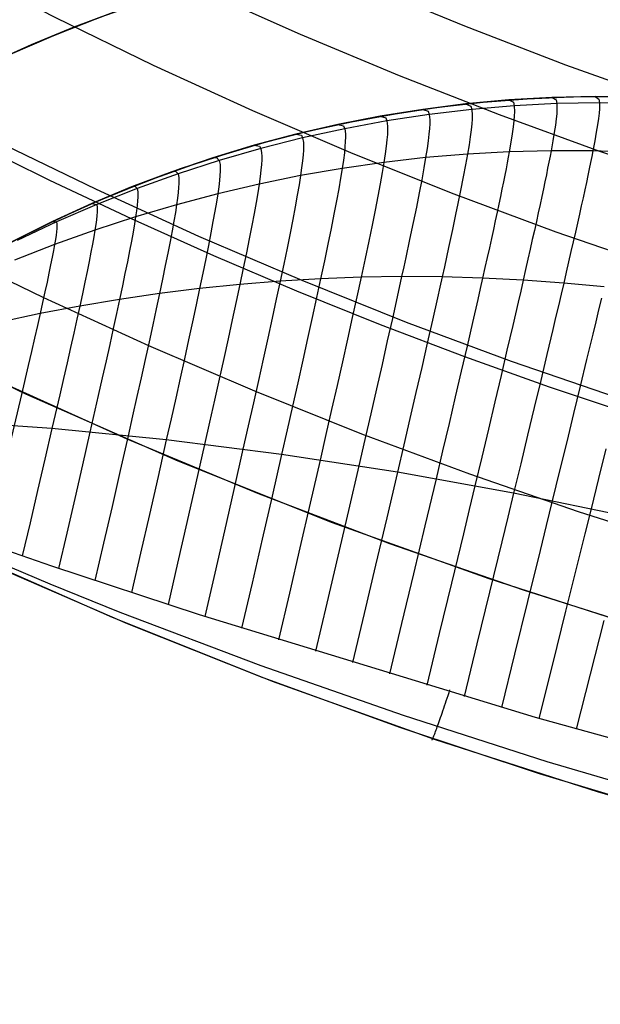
# Model space of a CAD drawing. Header units: millimetres. Extents: x -118 to 118, y -118 to 118.
# Tile 13 of 68: x -48 to -34, y -117 to -94. Entities that reach past the tile are written whole.
import ezdxf

# ---------------------------------------------------------------- set-up
doc = ezdxf.new("R2010")
doc.units = ezdxf.units.MM
doc.header["$MEASUREMENT"] = 0
doc.layers.add('Predefinito', color=5, linetype='Continuous')

msp = doc.modelspace()

# ---------------------------------------------------------------- linework, layer by layer
at = {"layer": 'Predefinito'}
for points in [[(-59.718, -90.455), (-57.477, -91.897), (-55.204, -93.284), (-52.899, -94.616), (-50.563, -95.894), (-48.199, -97.114), (-45.811, -98.276), (-43.4, -99.377), (-40.966, -100.42), (-38.508, -101.403), (-36.033, -102.324), (-33.541, -103.182)], [(-33.679, -92.085), (-34.676, -92.095), (-35.675, -92.135), (-36.675, -92.204), (-37.673, -92.302), (-38.67, -92.43), (-39.664, -92.588), (-40.653, -92.774), (-41.636, -92.99), (-42.612, -93.235), (-43.579, -93.507), (-44.537, -93.808), (-45.483, -94.137), (-46.418, -94.492), (-47.34, -94.873), (-48.247, -95.28), (-49.139, -95.711), (-50.015, -96.167), (-50.873, -96.645), (-51.714, -97.145), (-52.536, -97.667), (-53.338, -98.209), (-54.12, -98.77), (-54.881, -99.349)], [(-54.881, -99.349), (-53.947, -98.643), (-52.989, -97.969), (-52.008, -97.328), (-51.006, -96.722), (-49.984, -96.15), (-48.942, -95.613), (-47.883, -95.113), (-46.807, -94.649), (-45.716, -94.222), (-44.611, -93.833), (-43.494, -93.482), (-42.365, -93.17), (-41.226, -92.896), (-40.078, -92.662), (-38.923, -92.467), (-37.762, -92.312), (-36.596, -92.197), (-35.427, -92.122), (-34.256, -92.087), (-33.085, -92.093)], [(-61.213, -95.578), (-57.877, -97.634), (-54.473, -99.574), (-51.004, -101.395), (-47.473, -103.095), (-43.887, -104.672), (-40.248, -106.124), (-36.561, -107.45), (-32.83, -108.648), (-29.06, -109.717), (-25.256, -110.654), (-21.422, -111.46), (-17.562, -112.133), (-13.681, -112.672), (-9.784, -113.078), (-5.875, -113.348), (-1.959, -113.483), (1.959, -113.483)], [(-52.882, -102.871), (-52.2, -102.332), (-51.499, -101.809), (-50.779, -101.303), (-50.04, -100.816), (-49.282, -100.349), (-48.508, -99.902), (-47.716, -99.476), (-46.909, -99.072), (-46.088, -98.692), (-45.253, -98.335), (-44.405, -98.002), (-43.545, -97.695), (-42.675, -97.413), (-41.795, -97.157), (-40.907, -96.928), (-40.013, -96.727), (-39.112, -96.552), (-38.207, -96.405), (-37.299, -96.286), (-36.389, -96.194), (-35.478, -96.13), (-34.568, -96.094), (-33.66, -96.085)], [(-33.046, -96.095), (-34.06, -96.086), (-35.078, -96.111), (-36.093, -96.17), (-37.106, -96.264), (-38.114, -96.391), (-39.117, -96.553), (-40.115, -96.748), (-41.105, -96.977), (-42.087, -97.239), (-43.06, -97.534), (-44.022, -97.862), (-44.973, -98.221), (-45.91, -98.613), (-46.835, -99.036), (-47.744, -99.49), (-48.638, -99.975), (-49.514, -100.489), (-50.373, -101.032), (-51.213, -101.605), (-52.034, -102.205), (-52.833, -102.832), (-52.882, -102.871)], [(-52.882, -102.871), (-52.061, -102.225), (-51.219, -101.608), (-50.356, -101.021), (-49.473, -100.463), (-48.571, -99.937), (-47.651, -99.442), (-46.715, -98.979), (-45.764, -98.549), (-44.798, -98.153), (-43.819, -97.789), (-42.828, -97.46), (-41.826, -97.166), (-40.814, -96.906), (-39.795, -96.682), (-38.768, -96.493), (-37.735, -96.339), (-36.697, -96.222), (-35.656, -96.14), (-34.613, -96.095), (-33.569, -96.086)], [(-59.917, -101.075), (-56.393, -103.083), (-52.801, -104.968), (-49.146, -106.728), (-45.433, -108.361), (-41.666, -109.864), (-37.849, -111.237), (-33.987, -112.477), (-30.085, -113.583), (-26.146, -114.554), (-22.177, -115.388), (-18.181, -116.085), (-14.163, -116.643), (-10.129, -117.063), (-6.082, -117.342), (-2.028, -117.482), (2.028, -117.482)]]:
    msp.add_lwpolyline(points, dxfattribs=at)
at = {"layer": 'Predefinito', "extrusion": (0.80782, -0.584415, 0.076724)}
msp.add_lwpolyline([(-102.245, -145.165), (-102.21, -145.074), (-102.172, -144.983), (-102.132, -144.893), (-102.089, -144.803), (-102.044, -144.714), (-101.997, -144.626), (-101.948, -144.538), (-101.896, -144.452), (-101.842, -144.367), (-101.786, -144.283), (-101.728, -144.2), (-101.667, -144.119), (-101.605, -144.039), (-101.541, -143.961), (-101.475, -143.884), (-101.407, -143.809), (-101.337, -143.735), (-101.265, -143.663), (-101.192, -143.593), (-101.117, -143.525), (-101.04, -143.459), (-100.962, -143.395), (-100.883, -143.333), (-100.802, -143.273), (-100.721, -143.216), (-100.638, -143.16), (-100.554, -143.107), (-100.469, -143.055), (-100.383, -143.006), (-100.296, -142.96), (-100.209, -142.915), (-100.121, -142.873), (-100.032, -142.833), (-99.942, -142.795), (-99.85, -142.759), (-99.758, -142.725), (-99.664, -142.693), (-99.569, -142.663), (-99.473, -142.636), (-99.376, -142.611), (-99.279, -142.588), (-99.18, -142.567), (-99.081, -142.549), (-98.982, -142.533), (-98.882, -142.52), (-98.781, -142.509), (-98.681, -142.5), (-98.58, -142.494), (-98.478, -142.491), (-98.377, -142.49), (-98.276, -142.492), (-98.175, -142.496), (-98.075, -142.502), (-97.974, -142.511), (-97.874, -142.523), (-97.775, -142.536), (-97.676, -142.553), (-97.578, -142.571), (-97.481, -142.592), (-97.384, -142.616), (-97.289, -142.641), (-97.194, -142.669), (-97.1, -142.699), (-97.008, -142.731)], dxfattribs=at)
at = {"layer": 'Predefinito', "extrusion": (0.913314, -0.398903, -0.082062)}
msp.add_lwpolyline([(-117.5, -135.503), (-117.499, -135.446), (-117.498, -135.388), (-117.495, -135.33), (-117.491, -135.272), (-117.486, -135.213), (-117.48, -135.155), (-117.472, -135.097), (-117.464, -135.039), (-117.454, -134.981), (-117.443, -134.923), (-117.431, -134.866), (-117.418, -134.808), (-117.404, -134.751), (-117.389, -134.694), (-117.372, -134.637), (-117.355, -134.581), (-117.336, -134.525), (-117.316, -134.469), (-117.295, -134.414), (-117.273, -134.359), (-117.25, -134.305), (-117.226, -134.251), (-117.201, -134.198), (-117.175, -134.145), (-117.148, -134.093), (-117.12, -134.042), (-117.091, -133.991), (-117.061, -133.941), (-117.03, -133.892), (-116.999, -133.843), (-116.966, -133.795), (-116.933, -133.748)], dxfattribs=at)
at = {"layer": 'Predefinito', "extrusion": (0.919975, -0.385287, -0.07211)}
msp.add_lwpolyline([(-117.5, -135.742), (-117.499, -135.677), (-117.497, -135.613), (-117.494, -135.548), (-117.489, -135.482), (-117.482, -135.417), (-117.475, -135.352), (-117.465, -135.287), (-117.455, -135.222), (-117.442, -135.157), (-117.429, -135.092), (-117.414, -135.027), (-117.397, -134.963), (-117.379, -134.899), (-117.36, -134.835), (-117.339, -134.772), (-117.317, -134.709), (-117.293, -134.647), (-117.268, -134.585), (-117.242, -134.524), (-117.214, -134.464), (-117.185, -134.404), (-117.155, -134.345), (-117.123, -134.287), (-117.091, -134.229), (-117.057, -134.172), (-117.022, -134.117), (-116.985, -134.062), (-116.948, -134.008), (-116.91, -133.955), (-116.87, -133.903), (-116.83, -133.852), (-116.789, -133.803)], dxfattribs=at)
at = {"layer": 'Predefinito', "extrusion": (0.932404, -0.357584, -0.052502)}
msp.add_lwpolyline([(-117.5, -136.125), (-117.499, -136.05), (-117.496, -135.975), (-117.491, -135.899), (-117.485, -135.823), (-117.476, -135.747), (-117.465, -135.671), (-117.453, -135.595), (-117.438, -135.519), (-117.422, -135.444), (-117.403, -135.368), (-117.382, -135.293), (-117.36, -135.219), (-117.335, -135.145), (-117.309, -135.071), (-117.28, -134.998), (-117.25, -134.926), (-117.218, -134.855), (-117.184, -134.785), (-117.148, -134.715), (-117.111, -134.647), (-117.071, -134.58), (-117.03, -134.514), (-116.988, -134.449), (-116.944, -134.385), (-116.898, -134.323), (-116.851, -134.262), (-116.803, -134.202), (-116.753, -134.144), (-116.702, -134.088), (-116.65, -134.033), (-116.596, -133.979), (-116.542, -133.927)], dxfattribs=at)
at = {"layer": 'Predefinito', "extrusion": (0.953558, -0.300559, -0.019786)}
msp.add_lwpolyline([(-117.5, -136.533), (-117.499, -136.447), (-117.495, -136.361), (-117.489, -136.274), (-117.48, -136.187), (-117.468, -136.1), (-117.454, -136.012), (-117.438, -135.925), (-117.418, -135.838), (-117.396, -135.751), (-117.372, -135.665), (-117.344, -135.579), (-117.314, -135.494), (-117.282, -135.41), (-117.246, -135.326), (-117.209, -135.244), (-117.168, -135.162), (-117.126, -135.082), (-117.081, -135.004), (-117.033, -134.927), (-116.984, -134.851), (-116.932, -134.777), (-116.878, -134.705), (-116.822, -134.634), (-116.765, -134.566), (-116.705, -134.499), (-116.644, -134.435), (-116.581, -134.373), (-116.517, -134.313), (-116.451, -134.255), (-116.384, -134.199), (-116.316, -134.146), (-116.247, -134.095)], dxfattribs=at)
at = {"layer": 'Predefinito'}
for points in [[(-32.357, -96.197, -145.003), (-34.745, -95.347, -145.007), (-37.123, -94.434, -145.012), (-39.446, -93.475, -145.016), (-41.735, -92.463, -145.02), (-44.009, -91.392, -145.024), (-46.256, -90.265, -145.027), (-48.579, -89.028, -145.03), (-50.87, -87.733, -145.032), (-53.127, -86.381, -145.033), (-55.9, -84.61, -145.034), (-57.54, -83.504, -145.034), (-59.729, -81.956, -145.033)], [(-31.568, -98.185, -141.391), (-33.948, -97.384, -141.392), (-36.313, -96.523, -141.393), (-38.663, -95.604, -141.394), (-40.996, -94.626, -141.394), (-43.31, -93.589, -141.394), (-45.603, -92.494, -141.394), (-47.876, -91.34, -141.394), (-50.125, -90.129, -141.393), (-52.349, -88.86, -141.393), (-54.545, -87.535, -141.392), (-56.71, -86.153, -141.391), (-58.842, -84.717, -141.39)], [(-60.087, -86.321, -143.68), (-57.946, -87.771, -143.68), (-55.773, -89.168, -143.68), (-53.569, -90.513, -143.68), (-51.335, -91.804, -143.68), (-49.072, -93.041, -143.68), (-46.783, -94.222, -143.68), (-44.468, -95.348, -143.68), (-42.128, -96.416, -143.68), (-39.766, -97.428, -143.679), (-37.383, -98.381, -143.679), (-34.979, -99.275, -143.679), (-32.558, -100.109, -143.679)], [(-59.873, -90.689, -153.68), (-58.079, -91.848, -153.68), (-56.265, -92.973, -153.68), (-54.43, -94.063, -153.68), (-52.576, -95.116, -153.68), (-50.703, -96.134, -153.68), (-48.813, -97.115, -153.68), (-46.905, -98.06, -153.68), (-44.981, -98.967, -153.68), (-43.042, -99.836, -153.679), (-41.088, -100.667, -153.679), (-39.119, -101.46, -153.679), (-37.137, -102.213, -153.679), (-35.143, -102.928, -153.679), (-33.137, -103.602, -153.679)], [(-33.778, -92.085, -100), (-34.766, -92.098, -100), (-35.753, -92.139, -100), (-36.738, -92.209, -100), (-37.721, -92.308, -100), (-38.701, -92.435, -100), (-39.677, -92.59, -100), (-40.647, -92.773, -100), (-41.613, -92.985, -100), (-42.573, -93.224, -100), (-43.525, -93.492, -100), (-44.469, -93.786, -100), (-45.404, -94.108, -100), (-46.33, -94.457, -100), (-47.245, -94.832, -100), (-48.149, -95.234, -100), (-49.04, -95.662, -100), (-49.918, -96.115, -100), (-50.783, -96.593, -100), (-51.634, -97.097, -100), (-52.47, -97.624, -100), (-53.29, -98.176, -99.999), (-54.094, -98.751, -99.999), (-54.881, -99.349, -99.999)], [(-59.001, -94.293, -161), (-56.671, -95.715, -161), (-54.309, -97.08, -161), (-51.917, -98.388, -161), (-49.497, -99.638, -161), (-47.05, -100.828, -161), (-44.577, -101.958, -161), (-42.08, -103.028, -161), (-39.559, -104.037, -161), (-37.018, -104.983, -161), (-34.457, -105.866, -161), (-31.878, -106.685, -161)], [(-32.955, -96.249, -108.2), (-33.954, -96.235, -108.179), (-34.958, -96.255, -108.155), (-35.961, -96.308, -108.128), (-36.963, -96.393, -108.099), (-37.963, -96.512, -108.066), (-38.961, -96.664, -108.031), (-39.955, -96.848, -107.993), (-40.945, -97.065, -107.952), (-41.929, -97.314, -107.908), (-42.907, -97.596, -107.862), (-43.878, -97.91, -107.812), (-44.841, -98.256, -107.76), (-45.795, -98.633, -107.705), (-46.738, -99.041, -107.647), (-47.671, -99.48, -107.587)], [(-37.106, -96.264, -100), (-36.987, -96.314, -106.075), (-36.963, -96.393, -108.099), (-36.953, -96.528, -110.121), (-36.956, -96.621, -111.129), (-36.964, -96.735, -112.133), (-36.978, -96.872, -113.133), (-36.999, -97.035, -114.128), (-37.027, -97.225, -115.116), (-37.064, -97.445, -116.097), (-37.109, -97.698, -117.069), (-37.163, -97.983, -118.031), (-37.225, -98.3, -118.981), (-37.296, -98.647, -119.918), (-37.334, -98.832, -120.381), (-37.375, -99.025, -120.841), (-37.417, -99.226, -121.296), (-37.462, -99.434, -121.747), (-37.508, -99.649, -122.194), (-37.557, -99.872, -122.636), (-37.607, -100.102, -123.073), (-37.66, -100.339, -123.505), (-37.714, -100.583, -123.933), (-37.77, -100.834, -124.355), (-37.887, -101.357, -125.184), (-38.012, -101.904, -125.994), (-38.142, -102.473, -126.784), (-38.278, -103.064, -127.556), (-38.419, -103.673, -128.311), (-38.564, -104.3, -129.047), (-38.714, -104.942, -129.767), (-38.966, -106.021, -130.911), (-39.227, -107.132, -132.015), (-39.495, -108.27, -133.081), (-39.77, -109.431, -134.113)], [(-36.093, -96.17, -100), (-35.982, -96.225, -106.097), (-35.961, -96.308, -108.128), (-35.955, -96.446, -110.158), (-35.96, -96.543, -111.169), (-35.97, -96.66, -112.177), (-35.986, -96.801, -113.181), (-36.009, -96.968, -114.179), (-36.04, -97.164, -115.17), (-36.08, -97.391, -116.154), (-36.103, -97.517, -116.642), (-36.128, -97.651, -117.128), (-36.156, -97.793, -117.612), (-36.185, -97.944, -118.092), (-36.217, -98.103, -118.57), (-36.251, -98.27, -119.045), (-36.287, -98.444, -119.516), (-36.326, -98.627, -119.984), (-36.366, -98.818, -120.447), (-36.408, -99.016, -120.907), (-36.453, -99.222, -121.363), (-36.5, -99.436, -121.814), (-36.548, -99.657, -122.261), (-36.599, -99.886, -122.704), (-36.652, -100.122, -123.141), (-36.706, -100.366, -123.573), (-36.763, -100.617, -124), (-36.822, -100.876, -124.422), (-36.944, -101.412, -125.25), (-37.073, -101.974, -126.057), (-37.209, -102.56, -126.846), (-37.35, -103.167, -127.615), (-37.497, -103.793, -128.366), (-37.648, -104.437, -129.099), (-37.803, -105.097, -129.815), (-38.065, -106.203, -130.949), (-38.335, -107.341, -132.041), (-38.613, -108.508, -133.094), (-38.897, -109.698, -134.113)], [(-35.078, -96.111, -100), (-34.975, -96.17, -106.117), (-34.958, -96.255, -108.155), (-34.956, -96.398, -110.191), (-34.962, -96.497, -111.206), (-34.974, -96.617, -112.217), (-34.993, -96.762, -113.224), (-35.019, -96.933, -114.225), (-35.052, -97.134, -115.219), (-35.095, -97.367, -116.205), (-35.119, -97.496, -116.695), (-35.146, -97.633, -117.182), (-35.175, -97.779, -117.666), (-35.206, -97.933, -118.148), (-35.24, -98.096, -118.627), (-35.276, -98.267, -119.102), (-35.314, -98.446, -119.574), (-35.354, -98.633, -120.043), (-35.396, -98.829, -120.507), (-35.441, -99.032, -120.967), (-35.487, -99.243, -121.424), (-35.536, -99.462, -121.875), (-35.587, -99.689, -122.323), (-35.639, -99.923, -122.765), (-35.694, -100.166, -123.202), (-35.751, -100.415, -123.634), (-35.81, -100.673, -124.061), (-35.871, -100.937, -124.482), (-35.998, -101.487, -125.309), (-36.133, -102.063, -126.115), (-36.273, -102.663, -126.901), (-36.42, -103.284, -127.668), (-36.572, -103.926, -128.416), (-36.729, -104.586, -129.146), (-36.89, -105.261, -129.858), (-37.024, -105.822, -130.426), (-37.16, -106.392, -130.982), (-37.439, -107.555, -132.064), (-37.726, -108.747, -133.107), (-38.019, -109.964, -134.114)], [(-34.06, -96.086, -100), (-33.967, -96.148, -106.135), (-33.954, -96.235, -108.179), (-33.956, -96.381, -110.221), (-33.965, -96.482, -111.239), (-33.979, -96.606, -112.253), (-34, -96.753, -113.262), (-34.029, -96.929, -114.266), (-34.065, -97.134, -115.262), (-34.087, -97.248, -115.757), (-34.111, -97.371, -116.251), (-34.137, -97.503, -116.741), (-34.165, -97.644, -117.23), (-34.196, -97.793, -117.715), (-34.229, -97.95, -118.198), (-34.264, -98.116, -118.677), (-34.302, -98.291, -119.154), (-34.342, -98.474, -119.626), (-34.384, -98.665, -120.095), (-34.428, -98.865, -120.56), (-34.474, -99.072, -121.021), (-34.523, -99.288, -121.478), (-34.574, -99.512, -121.93), (-34.627, -99.743, -122.377), (-34.682, -99.983, -122.82), (-34.739, -100.23, -123.257), (-34.798, -100.485, -123.689), (-34.859, -100.748, -124.115), (-34.922, -101.018, -124.536), (-34.987, -101.295, -124.952), (-35.054, -101.579, -125.362), (-35.194, -102.167, -126.167), (-35.339, -102.78, -126.951), (-35.491, -103.415, -127.716), (-35.648, -104.07, -128.461), (-35.81, -104.744, -129.188), (-35.977, -105.433, -129.897), (-36.115, -106.005, -130.46), (-36.256, -106.586, -131.013), (-36.544, -107.772, -132.086), (-36.839, -108.987, -133.119), (-37.142, -110.227, -134.116)], [(-38.114, -96.391, -100), (-37.989, -96.436, -106.05), (-37.963, -96.512, -108.066), (-37.951, -96.642, -110.08), (-37.951, -96.732, -111.084), (-37.958, -96.842, -112.085), (-37.97, -96.974, -113.082), (-37.988, -97.131, -114.073), (-38.014, -97.315, -115.058), (-38.048, -97.529, -116.035), (-38.091, -97.773, -117.004), (-38.141, -98.049, -117.964), (-38.2, -98.356, -118.912), (-38.267, -98.693, -119.847), (-38.342, -99.059, -120.768), (-38.425, -99.455, -121.673), (-38.516, -99.88, -122.562), (-38.564, -100.102, -122.999), (-38.614, -100.332, -123.431), (-38.719, -100.813, -124.282), (-38.832, -101.319, -125.112), (-38.951, -101.849, -125.924), (-39.076, -102.401, -126.717), (-39.206, -102.974, -127.492), (-39.341, -103.565, -128.25), (-39.481, -104.172, -128.991), (-39.624, -104.795, -129.715), (-39.868, -105.844, -130.871), (-40.119, -106.924, -131.988), (-40.378, -108.032, -133.068), (-40.642, -109.162, -134.114)], [(-40.115, -96.748, -100), (-39.984, -96.78, -105.995), (-39.955, -96.848, -107.993), (-39.938, -96.966, -109.989), (-39.937, -97.048, -110.984), (-39.94, -97.149, -111.976), (-39.949, -97.271, -112.964), (-39.963, -97.416, -113.947), (-39.985, -97.586, -114.925), (-40.014, -97.783, -115.895), (-40.051, -98.01, -116.858), (-40.096, -98.265, -117.811), (-40.148, -98.549, -118.754), (-40.208, -98.861, -119.685), (-40.276, -99.201, -120.603), (-40.35, -99.568, -121.507), (-40.432, -99.962, -122.394), (-40.521, -100.382, -123.264), (-40.617, -100.828, -124.116), (-40.719, -101.298, -124.95), (-40.827, -101.79, -125.766), (-40.941, -102.303, -126.564), (-41.06, -102.834, -127.346), (-41.183, -103.383, -128.112), (-41.311, -103.947, -128.862), (-41.442, -104.525, -129.597), (-41.666, -105.508, -130.782), (-41.898, -106.52, -131.929), (-42.137, -107.557, -133.042), (-42.382, -108.616, -134.123)], [(-39.117, -96.553, -100), (-38.989, -96.591, -106.024), (-38.961, -96.664, -108.031), (-38.946, -96.788, -110.036), (-38.945, -96.874, -111.036), (-38.95, -96.98, -112.033), (-38.96, -97.107, -113.025), (-38.977, -97.258, -114.013), (-39.001, -97.436, -114.994), (-39.032, -97.641, -115.968), (-39.072, -97.877, -116.934), (-39.119, -98.143, -117.89), (-39.175, -98.439, -118.836), (-39.238, -98.764, -119.769), (-39.309, -99.118, -120.689), (-39.388, -99.5, -121.593), (-39.474, -99.91, -122.481), (-39.568, -100.347, -123.351), (-39.669, -100.81, -124.202), (-39.776, -101.299, -125.034), (-39.89, -101.811, -125.848), (-40.009, -102.344, -126.643), (-40.134, -102.897, -127.422), (-40.263, -103.468, -128.184), (-40.397, -104.055, -128.929), (-40.534, -104.656, -129.658), (-40.768, -105.673, -130.828), (-41.01, -106.721, -131.959), (-41.258, -107.794, -133.055), (-41.513, -108.89, -134.118)], [(-41.105, -96.977, -100), (-40.975, -97.001, -105.965), (-40.945, -97.065, -107.952), (-40.927, -97.176, -109.938), (-40.925, -97.254, -110.928), (-40.927, -97.35, -111.915), (-40.934, -97.466, -112.899), (-40.948, -97.604, -113.877), (-40.968, -97.766, -114.851), (-40.995, -97.954, -115.817), (-41.029, -98.17, -116.776), (-41.071, -98.414, -117.726), (-41.12, -98.685, -118.667), (-41.177, -98.984, -119.595), (-41.241, -99.308, -120.512), (-41.312, -99.659, -121.414), (-41.389, -100.036, -122.301), (-41.474, -100.438, -123.171), (-41.565, -100.864, -124.024), (-41.662, -101.314, -124.859), (-41.765, -101.785, -125.677), (-41.873, -102.275, -126.479), (-41.986, -102.784, -127.265), (-42.103, -103.31, -128.035), (-42.225, -103.85, -128.791), (-42.35, -104.403, -129.531), (-42.564, -105.348, -130.733), (-42.787, -106.322, -131.899), (-43.015, -107.32, -133.031), (-43.25, -108.34, -134.132)], [(-33.131, -97.406, -116.291), (-34.111, -97.371, -116.251), (-35.095, -97.367, -116.205), (-36.08, -97.391, -116.154), (-37.064, -97.445, -116.097), (-38.048, -97.529, -116.035), (-39.032, -97.641, -115.968), (-40.014, -97.783, -115.895), (-40.995, -97.954, -115.817), (-41.971, -98.154, -115.734), (-42.945, -98.382, -115.645), (-43.914, -98.639, -115.551), (-44.878, -98.925, -115.451), (-45.836, -99.238, -115.346), (-46.788, -99.579, -115.236), (-47.733, -99.948, -115.12)], [(-42.087, -97.239, -100), (-41.959, -97.256, -105.932), (-41.929, -97.314, -107.908), (-41.911, -97.418, -109.883), (-41.908, -97.491, -110.868), (-41.909, -97.582, -111.85), (-41.916, -97.691, -112.829), (-41.928, -97.822, -113.803), (-41.946, -97.975, -114.771), (-41.971, -98.154, -115.734), (-42.003, -98.359, -116.689), (-42.043, -98.59, -117.636), (-42.089, -98.848, -118.573), (-42.143, -99.132, -119.499), (-42.203, -99.441, -120.413), (-42.27, -99.774, -121.314), (-42.343, -100.133, -122.201), (-42.423, -100.515, -123.071), (-42.509, -100.921, -123.925), (-42.601, -101.349, -124.762), (-42.699, -101.797, -125.583), (-42.801, -102.264, -126.388), (-42.908, -102.748, -127.178), (-43.02, -103.248, -127.953), (-43.135, -103.762, -128.714), (-43.254, -104.289, -129.461), (-43.458, -105.195, -130.682), (-43.671, -106.128, -131.867), (-43.889, -107.085, -133.021), (-44.113, -108.062, -134.145)], [(-43.06, -97.534, -100), (-42.974, -97.522, -103.931), (-42.907, -97.596, -107.862), (-42.889, -97.692, -109.825), (-42.887, -97.845, -111.781), (-42.893, -97.947, -112.754), (-42.904, -98.07, -113.723), (-42.921, -98.214, -114.687), (-42.945, -98.382, -115.645), (-42.975, -98.576, -116.596), (-43.012, -98.794, -117.539), (-43.056, -99.037, -118.473), (-43.106, -99.305, -119.397), (-43.163, -99.597, -120.309), (-43.226, -99.912, -121.209), (-43.295, -100.251, -122.094), (-43.37, -100.613, -122.965), (-43.452, -100.996, -123.82), (-43.539, -101.401, -124.659), (-43.631, -101.825, -125.483), (-43.728, -102.267, -126.292), (-43.829, -102.725, -127.086), (-43.935, -103.198, -127.866), (-44.044, -103.685, -128.633), (-44.156, -104.183, -129.386), (-44.351, -105.047, -130.628), (-44.554, -105.937, -131.836), (-44.762, -106.849, -133.013), (-44.975, -107.781, -134.162)], [(-44.022, -97.862, -100), (-43.941, -97.846, -103.907), (-43.878, -97.91, -107.812), (-43.861, -97.997, -109.763), (-43.859, -98.138, -111.708), (-43.865, -98.234, -112.675), (-43.875, -98.348, -113.639), (-43.892, -98.482, -114.598), (-43.914, -98.639, -115.551), (-43.942, -98.82, -116.497), (-43.977, -99.025, -117.437), (-44.019, -99.253, -118.367), (-44.066, -99.504, -119.288), (-44.12, -99.777, -120.198), (-44.179, -100.073, -121.096), (-44.244, -100.391, -121.982), (-44.316, -100.73, -122.853), (-44.392, -101.091, -123.709), (-44.474, -101.471, -124.55), (-44.561, -101.869, -125.376), (-44.653, -102.285, -126.189), (-44.748, -102.715, -126.988), (-44.848, -103.16, -127.774), (-44.95, -103.617, -128.546), (-45.056, -104.086, -129.307), (-45.242, -104.904, -130.572), (-45.434, -105.748, -131.805), (-45.632, -106.613, -133.008), (-45.835, -107.496, -134.185)], [(-44.973, -98.221, -100), (-44.898, -98.202, -103.881), (-44.841, -98.256, -107.76), (-44.826, -98.334, -109.698), (-44.825, -98.462, -111.63), (-44.831, -98.55, -112.592), (-44.841, -98.655, -113.55), (-44.857, -98.779, -114.503), (-44.878, -98.925, -115.451), (-44.905, -99.092, -116.393), (-44.938, -99.282, -117.328), (-44.977, -99.494, -118.255), (-45.022, -99.727, -119.173), (-45.072, -99.982, -120.081), (-45.129, -100.257, -120.978), (-45.19, -100.553, -121.862), (-45.257, -100.869, -122.734), (-45.329, -101.205, -123.591), (-45.407, -101.559, -124.434), (-45.488, -101.93, -125.264), (-45.574, -102.317, -126.08), (-45.664, -102.718, -126.884), (-45.758, -103.133, -127.676), (-45.954, -103.996, -129.223), (-46.13, -104.767, -130.514), (-46.312, -105.561, -131.774), (-46.5, -106.376, -133.007), (-46.693, -107.208, -134.213)], [(-45.91, -98.613, -100), (-45.795, -98.633, -107.705), (-45.783, -98.701, -109.63), (-45.784, -98.817, -111.548), (-45.79, -98.896, -112.504), (-45.801, -98.992, -113.456), (-45.816, -99.105, -114.403), (-45.836, -99.238, -115.346), (-45.863, -99.392, -116.283), (-45.894, -99.566, -117.214), (-45.931, -99.76, -118.137), (-45.974, -99.975, -119.052), (-46.021, -100.21, -119.958), (-46.074, -100.463, -120.853), (-46.132, -100.736, -121.737), (-46.195, -101.027, -122.608), (-46.263, -101.337, -123.467), (-46.336, -101.664, -124.312), (-46.412, -102.006, -125.145), (-46.493, -102.364, -125.966), (-46.577, -102.734, -126.775), (-46.665, -103.117, -127.573), (-46.848, -103.915, -129.134), (-47.015, -104.634, -130.454), (-47.188, -105.376, -131.745), (-47.365, -106.137, -133.009), (-47.548, -106.914, -134.249)], [(-46.835, -99.036, -100), (-46.738, -99.041, -107.647), (-46.73, -99.1, -109.558), (-46.734, -99.201, -111.462), (-46.752, -99.357, -113.357), (-46.768, -99.459, -114.298), (-46.788, -99.579, -115.236), (-46.814, -99.718, -116.168), (-46.844, -99.876, -117.094), (-46.88, -100.053, -118.013), (-46.92, -100.248, -118.925), (-46.965, -100.461, -119.828), (-47.015, -100.692, -120.721), (-47.07, -100.941, -121.604), (-47.129, -101.206, -122.476), (-47.192, -101.489, -123.336), (-47.26, -101.787, -124.184), (-47.332, -102.099, -125.02), (-47.408, -102.425, -125.846), (-47.568, -103.113, -127.464), (-47.739, -103.841, -129.041), (-47.896, -104.506, -130.393), (-48.059, -105.192, -131.717), (-48.399, -106.616, -134.293)], [(-33.848, -100.576, -123.737), (-34.798, -100.485, -123.689), (-35.751, -100.415, -123.634), (-36.706, -100.366, -123.573), (-37.66, -100.339, -123.505), (-38.614, -100.332, -123.431), (-39.568, -100.347, -123.351), (-40.521, -100.382, -123.264), (-41.474, -100.438, -123.171), (-42.423, -100.515, -123.071), (-43.37, -100.613, -122.965), (-44.316, -100.73, -122.853), (-45.257, -100.869, -122.734), (-46.195, -101.027, -122.608), (-47.129, -101.206, -122.476), (-48.058, -101.405, -122.339)], [(-33.911, -100.844, -124.163), (-33.976, -101.119, -124.584), (-34.044, -101.401, -124.999), (-34.113, -101.69, -125.409), (-34.257, -102.289, -126.212), (-34.407, -102.913, -126.995), (-34.564, -103.559, -127.758), (-34.726, -104.226, -128.501), (-34.893, -104.912, -129.225), (-35.065, -105.614, -129.931), (-35.207, -106.195, -130.491), (-35.352, -106.786, -131.04), (-35.648, -107.991, -132.105), (-35.952, -109.227, -133.13), (-36.263, -110.487, -134.118)], [(-32.576, -108.725, -135), (-35.746, -107.724, -135), (-38.892, -106.629, -135), (-42.004, -105.441, -135), (-45.077, -104.165, -135), (-48.11, -102.799, -135)], [(-33.242, -106, -129.985), (-35.977, -105.433, -129.897), (-38.714, -104.942, -129.767), (-41.442, -104.525, -129.597), (-44.156, -104.183, -129.386), (-46.848, -103.915, -129.134), (-50.391, -103.668, -128.739)], [(-33.804, -104.394, -128.535), (-33.976, -105.09, -129.257), (-34.153, -105.803, -129.96), (-34.299, -106.393, -130.517), (-34.447, -106.991, -131.063), (-34.751, -108.214, -132.122), (-35.063, -109.466, -133.14), (-35.382, -110.745, -134.12)], [(-49.366, -106.531, -135.015), (-46.902, -107.575, -135.043), (-45.25, -108.239, -135.066), (-41.926, -109.498, -135.116), (-38.575, -110.67, -135.159), (-35.197, -111.757, -135.189), (-31.792, -112.757, -135.204)], [(-48.67, -106.519, -134.31), (-46.857, -107.152, -134.22), (-43.38, -108.298, -134.134), (-35.472, -110.719, -134.12), (-28.276, -112.703, -134.128)], [(-32.065, -113.04, -136.603), (-35.366, -112.051, -136.559), (-38.636, -110.966, -136.468), (-41.873, -109.786, -136.324), (-45.07, -108.512, -136.12), (-48.225, -107.148, -135.852)], [(-33.856, -108.439, -132.137), (-34.175, -109.706, -133.149), (-34.502, -110.999, -134.123)]]:
    msp.add_polyline3d(points, dxfattribs=at)

doc.saveas('drawing.dxf')
